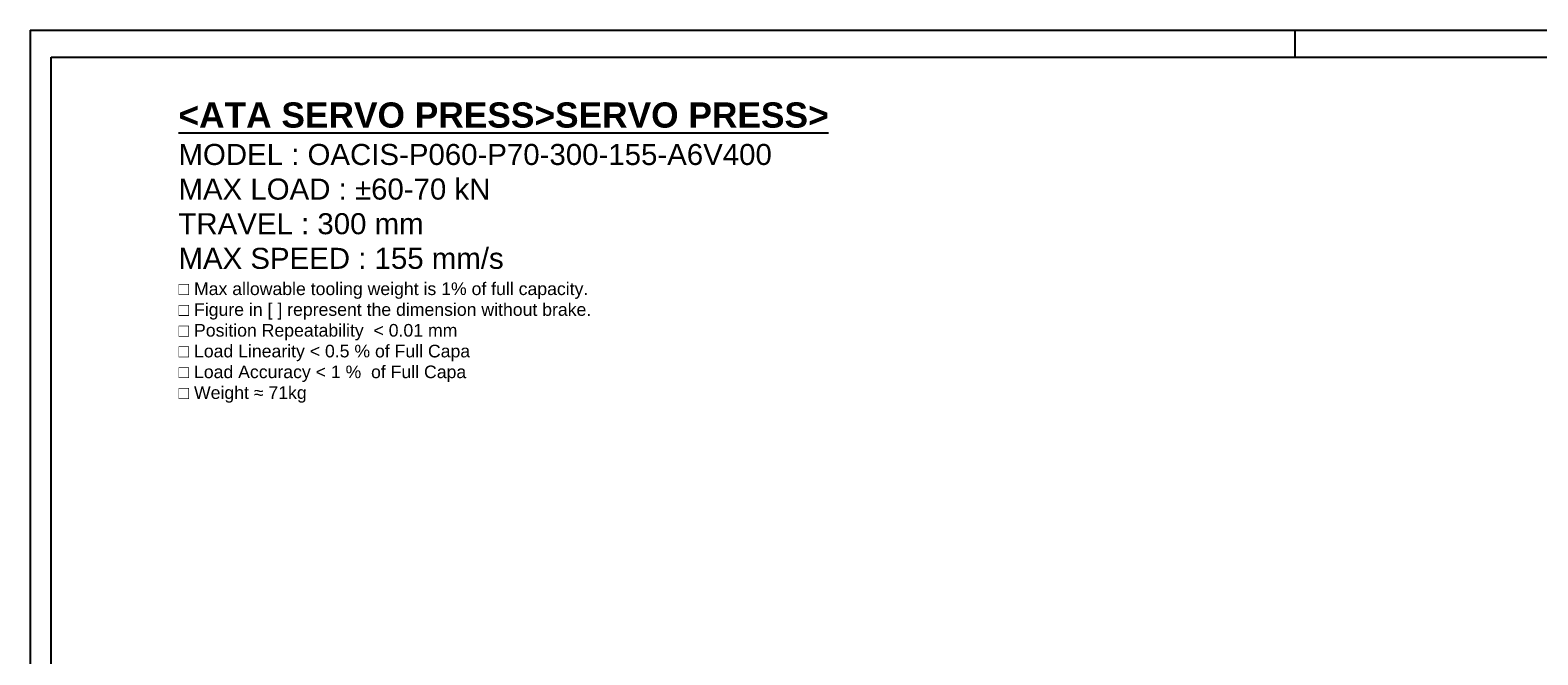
# Model space of a CAD drawing. Extents: x 18241 to 19925, y 5388 to 6587.
# Tile 5 of 23: x 18241 to 19243, y 6171 to 6587. Entities that reach past the tile are written whole.
import ezdxf

# ---------------------------------------------------------------- set-up
doc = ezdxf.new("R2010")
doc.units = 0
doc.header["$LTSCALE"] = 25.4
doc.layers.get('0').update_dxf_attribs({"linetype": 'CONTINUOUS'})
doc.layers.add('ATA-TEXT', color=7, linetype='CONTINUOUS', lineweight=25)
doc.styles.add('주 문자 (ISO)', font='arial.ttf')

# ---------------------------------------------------------------- blocks, each defined once
blk = doc.blocks.new('ata-Border-A1-002')
at = {"color": 253, "ltscale": 0.5}
for p, q in [((0, 594), (841, 594)), ((0, 594), (0, 0)), ((420.5, 594), (420.5, 585))]:
    blk.add_line(p, q, dxfattribs=at)
blk.add_line((7, 585), (834, 585))
at = {"ltscale": 0.5}
blk.add_line((7, 9), (7, 585), dxfattribs=at)

msp = doc.modelspace()

# ---------------------------------------------------------------- block references
at = {"xscale": 2, "yscale": 2, "zscale": 2}
msp.add_blockref('ata-Border-A1-002', (18240.6270144, 5398.5017269), dxfattribs=at)

# ---------------------------------------------------------------- texts
at = {"layer": 'ATA-TEXT', "color": 7, "insert": (18339.2337266, 6538.3984498), "char_height": 4.9, "width": 453.097933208, "attachment_point": 1, "line_spacing_factor": 0.987388, "style": '주 문자 (ISO)'}
msp.add_mtext('{\\fArial|b1|i0|c129|p34;\\H3.42860x;\\L<ATA SERVO PRESS>SERVO PRESS>}\\P{\\fArial|b0|i0|c129|p34;\\H2.85705x;MODEL : OACIS-P060-P70-300-155-A6V400 }\\P{\\fArial|b0|i0|c129|p34;\\H2.85705x;MAX LOAD : ±60-70 kN}\\P{\\fArial|b0|i0|c129|p34;\\H2.85705x;TRAVEL : 300 mm}\\P{\\fArial|b0|i0|c129|p34;\\H2.85705x;MAX SPEED : 155 mm/s}\\P{\\fArial|b0|i0|c129|p34;\\H1.71423x;□ Max allowable tooling weight is 1% of full capacity.}\\P{\\fArial|b0|i0|c129|p34;\\H1.71423x;□ Figure in [ ] represent the dimension without brake.}\\P{\\fArial|b0|i0|c129|p34;\\H1.71423x;□ Position Repeatability  }{\\fArial|b0|i0|c129|p34;\\H1.71423x;<}{\\fArial|b0|i0|c129|p34;\\H1.71423x; 0.01 mm}\\P{\\fArial|b0|i0|c129|p34;\\H1.71423x;□ Load Linearity }{\\fArial|b0|i0|c129|p34;\\H1.71423x;<}{\\fArial|b0|i0|c129|p34;\\H1.71423x; 0.5 % of Full Capa}\\P{\\fArial|b0|i0|c129|p34;\\H1.71423x;□ Load Accuracy }{\\fArial|b0|i0|c129|p34;\\H1.71423x;<}{\\fArial|b0|i0|c129|p34;\\H1.71423x; 1 %  of Full Capa}\\P{\\fArial|b0|i0|c129|p34;\\H1.71423x;□ Weight ≈ 71kg}', dxfattribs=at)

doc.saveas('drawing.dxf')
